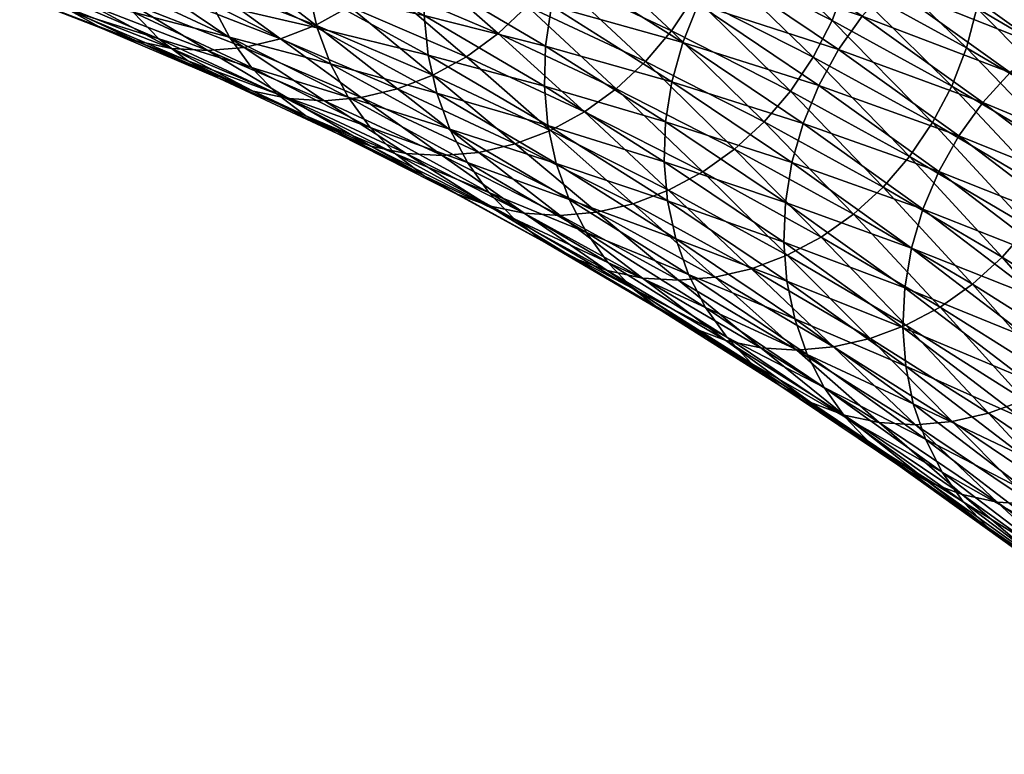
# Model space of a CAD drawing. Header units: centimetres. Extents: x -1886 to 2760, y -2774 to 68.
# Tile 70 of 77: x 0.945 to 1.483, y 66.797 to 67.199. Entities that reach past the tile are written whole.
import ezdxf

# ---------------------------------------------------------------- set-up
doc = ezdxf.new("R2010")
doc.units = ezdxf.units.CM
doc.layers.get('0').update_dxf_attribs({"true_color": 0x086e87})

msp = doc.modelspace()

# ---------------------------------------------------------------- meshes
at = {"color": 9, "true_color": 0xc1c1c1}
mesh = msp.add_polyface(dxfattribs=at)
corners = [(1.27191, 67.30515, -1131.70703), (1.33715, 67.27458, -1131.60864), (1.33176, 67.2527, -1131.60632), (1.46841, 67.2052, -1131.40979), (1.40269, 67.24126, -1131.50952), (1.40568, 67.2634, -1131.51086), (1.46272, 67.18348, -1131.40796), (1.39715, 67.21946, -1131.50745), (1.34, 67.2968, -1131.61023), (1.44419, 67.14252, -1131.4021), (1.37889, 67.17834, -1131.50122), (1.38917, 67.19836, -1131.50464), (1.31377, 67.21143, -1131.59961), (1.32393, 67.23153, -1131.60327), (1.45461, 67.16246, -1131.4054), (1.19439, 67.28968, -1131.79871), (1.25896, 67.26196, -1131.70129), (1.24894, 67.24181, -1131.69739), (1.26666, 67.2832, -1131.70459), (1.1845, 67.26946, -1131.79456), (1.23671, 67.2231, -1131.69287), (1.30142, 67.19279, -1131.59534), (1.28712, 67.17588, -1131.59045), (1.22252, 67.20613, -1131.68787), (1.36641, 67.15977, -1131.49707), (1.352, 67.14292, -1131.49231), (1.33592, 67.12807, -1131.48718), (1.27114, 67.16097, -1131.58508), (1.20663, 67.19117, -1131.68237), (1.25374, 67.14835, -1131.57935), (1.18931, 67.1785, -1131.67651), (1.23518, 67.13828, -1131.57349), (1.29817, 67.14298, -1131.11719), (1.23246, 67.18439, -1131.2179), (1.23184, 67.16245, -1131.2179), (1.30159, 67.16486, -1131.11792), (1.23574, 67.20635, -1131.21887), (1.30757, 67.1864, -1131.11926), (1.24157, 67.22799, -1131.22046), (1.37337, 67.14211, -1131.01758), (1.45849, 67.13535, -1130.91956), (1.39271, 67.18253, -1131.02222), (1.3819, 67.16286, -1131.01953), (1.32664, 67.22701, -1131.12427), (1.31596, 67.20724, -1131.12146), (1.18359, 67.28788, -1131.32373), (1.24982, 67.24892, -1131.22278), (1.26037, 67.26878, -1131.22595), (1.17548, 67.26686, -1131.32117), (1.3395, 67.24535, -1131.12781), (1.2731, 67.28719, -1131.22961), (1.35425, 67.26197, -1131.13196), (1.47159, 67.1535, -1130.92273), (1.40569, 67.20078, -1131.02551), (1.42057, 67.21732, -1131.02954), (1.4549, 67.24422, -1131.03894), (1.38838, 67.28902, -1131.14185), (1.37064, 67.27662, -1131.13672), (1.43706, 67.23189, -1131.03406)]
mesh.append_faces([[corners[k] for k in face] for face in [(0, 1, 2), (3, 4, 5), (6, 7, 4), (8, 5, 4), (4, 1, 8), (1, 4, 7), (7, 2, 1), (9, 10, 11), (10, 12, 13), (13, 11, 10), (14, 11, 7), (11, 13, 2), (2, 7, 11), (15, 16, 17), (12, 17, 16), (16, 13, 12), (13, 16, 18), (18, 2, 13), (19, 17, 20), (17, 12, 21), (21, 20, 17), (20, 21, 22), (22, 23, 20), (12, 10, 24), (24, 21, 12), (21, 24, 25), (25, 22, 21), (26, 27, 22), (28, 27, 29), (27, 28, 23), (23, 22, 27), (30, 29, 31), (32, 33, 34), (33, 32, 35), (35, 36, 33), (36, 35, 37), (37, 38, 36), (39, 37, 35), (40, 41, 42), (41, 43, 44), (44, 42, 41), (42, 44, 37), (37, 39, 42), (45, 46, 47), (48, 38, 46), (43, 47, 46), (46, 44, 43), (44, 46, 38), (38, 37, 44), (47, 43, 49), (49, 50, 47), (50, 49, 51), (52, 53, 41), (43, 41, 53), (53, 49, 43), (49, 53, 54), (54, 51, 49), (55, 56, 57), (57, 58, 55), (58, 57, 51), (51, 54, 58)]], dxfattribs={"vtx2": -1, "color": 9})
mesh = msp.add_polyface(dxfattribs=at)
corners = [(1.12054, 67.29441, -1131.89099), (1.1845, 67.26946, -1131.79456), (1.17238, 67.2507, -1131.78979), (1.10854, 67.2756, -1131.88611), (1.1583, 67.23368, -1131.78467), (1.09456, 67.25853, -1131.88074), (1.12526, 67.20596, -1131.77307), (1.06167, 67.23074, -1131.86902), (1.07885, 67.24348, -1131.875), (1.1425, 67.21867, -1131.77905), (1.01577, 67.26563, -1131.97034), (1.03139, 67.28072, -1131.9762), (1.10682, 67.19582, -1131.76697), (1.04329, 67.22057, -1131.86267), (1.08753, 67.18836, -1131.76062), (1.02403, 67.21309, -1131.85645), (0.99866, 67.25285, -1131.96423), (1.00424, 67.20839, -1131.8501), (1.06772, 67.18368, -1131.75439), (1.04774, 67.18188, -1131.74817), (1.24894, 67.24181, -1131.69739), (1.19439, 67.28968, -1131.79871), (1.23671, 67.2231, -1131.69287), (1.22252, 67.20613, -1131.68787), (1.18931, 67.1785, -1131.67651), (1.20663, 67.19117, -1131.68237), (1.17081, 67.1684, -1131.67053), (1.15148, 67.16096, -1131.66431), (1.13166, 67.15629, -1131.65808), (1.0726, 67.15978, -1131.64026), (1.0086, 67.18717, -1131.73657), (1.02793, 67.18308, -1131.74231), (1.08562, 67.15827, -1131.52844), (1.02107, 67.18842, -1131.62573), (1.03686, 67.17624, -1131.63), (1.07164, 67.17274, -1131.52466), (1.00699, 67.20293, -1131.62207), (1.11491, 67.1746, -1131.42065), (1.04979, 67.20759, -1131.51904), (1.05963, 67.18927, -1131.52148), (0.99486, 67.21951, -1131.61902), (1.17298, 67.15862, -1131.3197), (1.10762, 67.19437, -1131.41882), (1.16831, 67.17946, -1131.31848), (1.1028, 67.21529, -1131.41772), (1.04237, 67.22742, -1131.51733), (1.03742, 67.24841, -1131.51648), (1.16666, 67.22308, -1131.31824), (1.10086, 67.25907, -1131.41785), (1.10053, 67.23698, -1131.41736), (1.16618, 67.20107, -1131.31787), (1.035, 67.27017, -1131.51636), (1.1698, 67.24514, -1131.31921), (1.10386, 67.2812, -1131.41919), (1.17548, 67.26686, -1131.32117), (1.23246, 67.18439, -1131.2179), (1.23184, 67.16245, -1131.2179), (1.23574, 67.20635, -1131.21887), (1.24157, 67.22799, -1131.22046), (1.24982, 67.24892, -1131.22278), (1.18359, 67.28788, -1131.32373)]
mesh.append_faces([[corners[k] for k in face] for face in [(0, 1, 2), (3, 2, 4), (4, 5, 3), (6, 7, 8), (8, 9, 6), (10, 8, 7), (9, 8, 5), (5, 4, 9), (8, 10, 11), (11, 5, 8), (7, 6, 12), (12, 13, 7), (13, 12, 14), (14, 15, 13), (16, 7, 13), (17, 18, 19), (15, 14, 18), (20, 1, 21), (22, 2, 1), (2, 22, 23), (23, 4, 2), (24, 6, 9), (9, 25, 24), (25, 9, 4), (4, 23, 25), (6, 24, 26), (26, 12, 6), (12, 26, 27), (27, 14, 12), (28, 18, 14), (29, 30, 31), (32, 33, 34), (35, 36, 33), (37, 38, 39), (40, 39, 38), (36, 35, 39), (41, 42, 37), (42, 41, 43), (43, 44, 42), (38, 37, 42), (42, 45, 38), (45, 42, 44), (44, 46, 45), (47, 48, 49), (49, 50, 47), (51, 49, 48), (50, 49, 44), (44, 43, 50), (49, 51, 46), (46, 44, 49), (48, 47, 52), (52, 53, 48), (53, 52, 54), (55, 47, 50), (50, 56, 55), (56, 50, 43), (47, 55, 57), (57, 52, 47), (52, 57, 58), (58, 54, 52), (59, 60, 54)]], dxfattribs={"vtx2": -1, "color": 9})
mesh = msp.add_polyface(dxfattribs=at)
corners = [(1.40568, 67.2634, -1131.51086), (1.47155, 67.22726, -1131.41089), (1.46841, 67.2052, -1131.40979), (1.40269, 67.24126, -1131.50952), (1.46272, 67.18348, -1131.40796), (1.38917, 67.19836, -1131.50464), (1.45461, 67.16246, -1131.4054), (1.44419, 67.14252, -1131.4021), (1.39715, 67.21946, -1131.50745), (1.60233, 67.18998, -1131.20801), (1.53613, 67.23182, -1131.30969), (1.53158, 67.25258, -1131.30811), (1.5375, 67.18835, -1131.3103), (1.47202, 67.24928, -1131.41113), (1.53812, 67.21028, -1131.31042), (1.60342, 67.14669, -1131.20911), (1.60418, 67.16853, -1131.20898), (1.53421, 67.16638, -1131.30945), (1.59999, 67.12481, -1131.2085), (1.52838, 67.14474, -1131.30786), (1.59402, 67.10326, -1131.20703), (1.50958, 67.10395, -1131.30237), (1.52013, 67.12381, -1131.30542), (1.57495, 67.06265, -1131.20203), (1.58563, 67.08242, -1131.20496), (1.49685, 67.08553, -1131.29858), (1.43159, 67.12402, -1131.39819), (1.56209, 67.04431, -1131.19849), (1.48221, 67.06882, -1131.29431), (1.41706, 67.10724, -1131.39368), (1.46593, 67.0541, -1131.28943), (1.40088, 67.09245, -1131.38867), (1.3819, 67.16286, -1131.01953), (1.44754, 67.11578, -1130.91711), (1.45849, 67.13535, -1130.91956), (1.39271, 67.18253, -1131.02222), (1.47159, 67.1535, -1130.92273), (1.40569, 67.20078, -1131.02551), (1.48659, 67.16995, -1130.92651), (1.42057, 67.21732, -1131.02954), (1.52112, 67.1967, -1130.93567), (1.4549, 67.24422, -1131.03894), (1.43706, 67.23189, -1131.03406), (1.50318, 67.18444, -1130.93091), (1.54012, 67.20645, -1130.94092), (1.47381, 67.25404, -1131.04431), (1.55983, 67.21361, -1130.94641), (1.5135, 67.26574, -1131.05591), (1.57992, 67.21806, -1130.95227), (1.60003, 67.2197, -1130.95813), (1.49346, 67.26125, -1131.05005), (1.50398, 67.04547, -1130.81274), (1.43887, 67.09513, -1130.91541), (1.43262, 67.07378, -1130.91443), (1.52386, 67.08549, -1130.81653), (1.51278, 67.06601, -1130.81433), (1.5371, 67.10354, -1130.81946), (1.6021, 67.0509, -1130.7157), (1.5522, 67.1199, -1130.823), (1.61732, 67.06716, -1130.71912), (1.58694, 67.14647, -1130.83191), (1.56891, 67.13429, -1130.82715), (1.60602, 67.15615, -1130.83691)]
mesh.append_faces([[corners[k] for k in face] for face in [(0, 1, 2), (3, 2, 4), (5, 6, 7), (8, 4, 6), (9, 10, 11), (12, 1, 13), (13, 14, 12), (15, 12, 14), (16, 14, 10), (1, 12, 17), (17, 2, 1), (18, 17, 12), (2, 17, 19), (19, 4, 2), (20, 19, 17), (21, 7, 6), (6, 22, 21), (22, 6, 4), (4, 19, 22), (23, 21, 22), (22, 24, 23), (24, 22, 19), (19, 20, 24), (7, 21, 25), (25, 26, 7), (21, 23, 27), (27, 25, 21), (26, 25, 28), (28, 29, 26), (30, 31, 29), (29, 28, 30), (32, 33, 34), (35, 34, 36), (37, 36, 38), (38, 39, 37), (40, 41, 42), (42, 43, 40), (43, 42, 39), (39, 38, 43), (41, 40, 44), (45, 44, 46), (47, 48, 49), (50, 46, 48), (51, 52, 53), (54, 34, 33), (33, 55, 54), (55, 33, 52), (52, 51, 55), (34, 54, 56), (56, 36, 34), (57, 56, 54), (36, 56, 58), (58, 38, 36), (59, 58, 56), (60, 40, 43), (43, 61, 60), (61, 43, 38), (38, 58, 61), (40, 60, 62), (62, 44, 40)]], dxfattribs={"vtx2": -1, "color": 9})
mesh = msp.add_polyface(dxfattribs=at)
corners = [(0.24966, 66.26686, -1135.94482), (0.1997, 66.3014, -1135.91687), (0.21673, 66.30492, -1135.9082), (0.28207, 66.272, -1135.92554), (0.23319, 66.30578, -1135.89832), (0.24879, 66.30391, -1135.88733), (0.26616, 66.27077, -1135.93579), (0.2971, 66.27053, -1135.91418), (0.26324, 66.29929, -1135.87524), (0.29755, 66.27041, -1135.83569), (0.25339, 66.30231, -1135.80652), (0.26159, 66.2878, -1135.79321), (0.21116, 66.33442, -1135.77417), (0.21985, 66.31954, -1135.76123), (0.22636, 66.30286, -1135.74841), (0.26767, 66.27145, -1135.78015), (0.17997, 66.35165, -1135.72632), (0.18688, 66.33465, -1135.71387), (0.23059, 66.28469, -1135.73596), (0.19147, 66.3162, -1135.70166), (0.19364, 66.2966, -1135.68994), (0.20237, 66.33746, -1135.85657), (0.18618, 66.33976, -1135.86719), (0.21741, 66.33242, -1135.84497), (0.23108, 66.32478, -1135.83264), (0.27632, 66.29208, -1135.86255), (0.18777, 66.3577, -1135.79932), (0.28783, 66.2824, -1135.84924), (0.24314, 66.31469, -1135.8197), (0.20039, 66.34719, -1135.78687), (0.98032, 67.24266, -1131.95789), (1.04329, 67.22057, -1131.86267), (1.02403, 67.21309, -1131.85645), (1.04774, 67.18188, -1131.74817), (0.98426, 67.20659, -1131.84387), (1.00424, 67.20839, -1131.8501), (0.92132, 67.22865, -1131.93896), (0.94132, 67.23045, -1131.94519), (1.06772, 67.18368, -1131.75439), (0.9611, 67.23515, -1131.95154), (1.02793, 67.18308, -1131.74231), (0.96442, 67.20779, -1131.83801), (1.0086, 67.18717, -1131.73657), (0.94505, 67.21189, -1131.8324), (0.90145, 67.22985, -1131.93311), (0.88203, 67.23396, -1131.92761), (0.97273, 67.20367, -1131.72656), (0.90903, 67.22843, -1131.82263), (0.92648, 67.2188, -1131.82727), (0.99009, 67.19407, -1131.73132), (0.95684, 67.21589, -1131.72241), (1.03686, 67.17624, -1131.63), (1.05415, 67.16666, -1131.63489), (1.02107, 67.18842, -1131.62573), (1.00699, 67.20293, -1131.62207), (0.94266, 67.23044, -1131.71887), (0.99486, 67.21951, -1131.61902), (1.04979, 67.20759, -1131.51904), (0.9849, 67.23788, -1131.61682), (1.05963, 67.18927, -1131.52148), (1.04237, 67.22742, -1131.51733)]
mesh.append_faces([[corners[k] for k in face] for face in [(0, 1, 2), (3, 4, 5), (6, 2, 4), (7, 5, 8), (9, 10, 11), (10, 12, 13), (13, 11, 10), (11, 13, 14), (14, 15, 11), (16, 13, 12), (17, 14, 13), (18, 19, 20), (19, 18, 14), (21, 5, 4), (4, 22, 21), (22, 4, 2), (5, 21, 23), (23, 8, 5), (8, 23, 24), (24, 25, 8), (26, 24, 23), (27, 28, 10), (28, 27, 25), (25, 24, 28), (12, 10, 28), (28, 29, 12), (29, 28, 24), (24, 26, 29), (30, 31, 32), (33, 34, 35), (34, 36, 37), (37, 35, 34), (38, 35, 32), (35, 37, 39), (39, 32, 35), (34, 33, 40), (40, 41, 34), (41, 40, 42), (42, 43, 41), (36, 34, 41), (41, 44, 36), (44, 41, 43), (43, 45, 44), (46, 47, 48), (48, 49, 46), (49, 48, 43), (43, 42, 49), (45, 43, 48), (47, 46, 50), (51, 46, 49), (49, 52, 51), (52, 49, 42), (46, 51, 53), (53, 50, 46), (50, 53, 54), (54, 55, 50), (55, 54, 56), (57, 58, 56), (59, 56, 54), (58, 57, 60)]], dxfattribs={"vtx2": -1, "color": 9})
mesh = msp.add_polyface(dxfattribs=at)
corners = [(1.25374, 67.14835, -1131.57935), (1.18931, 67.1785, -1131.67651), (1.20663, 67.19117, -1131.68237), (1.23518, 67.13828, -1131.57349), (1.17081, 67.1684, -1131.67053), (1.21581, 67.13087, -1131.56726), (1.15148, 67.16096, -1131.66431), (1.24053, 67.09169, -1131.4574), (1.17597, 67.12444, -1131.55493), (1.19596, 67.12622, -1131.56116), (1.11168, 67.1545, -1131.65186), (1.04774, 67.18188, -1131.74817), (1.06772, 67.18368, -1131.75439), (1.13166, 67.15629, -1131.65808), (1.08753, 67.18836, -1131.76062), (1.09188, 67.1557, -1131.64587), (1.02793, 67.18308, -1131.74231), (1.15619, 67.12564, -1131.54895), (1.0726, 67.15978, -1131.64026), (1.13694, 67.12971, -1131.54321), (1.22075, 67.0929, -1131.45142), (1.20153, 67.09696, -1131.44568), (1.23087, 67.07784, -1131.33679), (1.16603, 67.11333, -1131.43518), (1.18318, 67.10381, -1131.44019), (1.24796, 67.06834, -1131.34192), (1.10133, 67.14613, -1131.53284), (1.11854, 67.13657, -1131.53784), (1.0086, 67.18717, -1131.73657), (1.05415, 67.16666, -1131.63489), (1.03686, 67.17624, -1131.63), (1.08562, 67.15827, -1131.52844), (1.02107, 67.18842, -1131.62573), (1.07164, 67.17274, -1131.52466), (1.21532, 67.08991, -1131.33215), (1.1504, 67.12543, -1131.43054), (1.20154, 67.10429, -1131.32812), (1.13653, 67.13986, -1131.42664), (1.18015, 67.13891, -1131.32178), (1.11491, 67.1746, -1131.42065), (1.12462, 67.15634, -1131.42334), (1.18974, 67.12071, -1131.32458), (1.05963, 67.18927, -1131.52148), (1.17298, 67.15862, -1131.3197), (1.24541, 67.10052, -1131.22241), (1.25488, 67.08239, -1131.22534), (1.23837, 67.12016, -1131.22009), (1.23383, 67.14092, -1131.21863), (1.16831, 67.17946, -1131.31848), (1.23184, 67.16245, -1131.2179)]
mesh.append_faces([[corners[k] for k in face] for face in [(0, 1, 2), (3, 4, 1), (4, 3, 5), (5, 6, 4), (7, 8, 9), (10, 11, 12), (12, 13, 10), (14, 6, 13), (8, 10, 13), (13, 9, 8), (9, 13, 6), (6, 5, 9), (11, 10, 15), (15, 16, 11), (10, 8, 17), (17, 15, 10), (16, 15, 18), (15, 17, 19), (19, 18, 15), (8, 7, 20), (20, 17, 8), (17, 20, 21), (21, 19, 17), (22, 23, 24), (24, 25, 22), (23, 26, 27), (27, 24, 23), (25, 24, 21), (24, 27, 19), (19, 21, 24), (28, 18, 29), (26, 30, 29), (29, 27, 26), (27, 29, 18), (18, 19, 27), (30, 26, 31), (32, 31, 33), (23, 22, 34), (34, 35, 23), (35, 34, 36), (36, 37, 35), (26, 23, 35), (35, 31, 26), (31, 35, 37), (37, 33, 31), (38, 39, 40), (40, 41, 38), (42, 40, 39), (41, 40, 37), (37, 36, 41), (40, 42, 33), (33, 37, 40), (39, 38, 43), (44, 38, 41), (45, 41, 36), (38, 44, 46), (46, 43, 38), (43, 46, 47), (47, 48, 43), (48, 47, 49)]], dxfattribs={"vtx2": -1, "color": 9})
mesh = msp.add_polyface(dxfattribs=at)
corners = [(1.37889, 67.17834, -1131.50122), (1.44419, 67.14252, -1131.4021), (1.43159, 67.12402, -1131.39819), (1.36641, 67.15977, -1131.49707), (1.41706, 67.10724, -1131.39368), (1.352, 67.14292, -1131.49231), (1.38332, 67.07993, -1131.38318), (1.31844, 67.11549, -1131.48157), (1.33592, 67.12807, -1131.48718), (1.40088, 67.09245, -1131.38867), (1.25374, 67.14835, -1131.57935), (1.27114, 67.16097, -1131.58508), (1.28712, 67.17588, -1131.59045), (1.36463, 67.06994, -1131.37744), (1.29982, 67.10546, -1131.47571), (1.34516, 67.06259, -1131.37146), (1.2804, 67.09808, -1131.46973), (1.23518, 67.13828, -1131.57349), (1.21581, 67.13087, -1131.56726), (1.30524, 67.05624, -1131.35938), (1.24053, 67.09169, -1131.4574), (1.26052, 67.09346, -1131.46362), (1.32525, 67.05799, -1131.36536), (1.19596, 67.12622, -1131.56116), (1.28547, 67.05745, -1131.35327), (1.22075, 67.0929, -1131.45142), (1.26627, 67.06152, -1131.34753), (1.20153, 67.09696, -1131.44568), (1.24796, 67.06834, -1131.34192), (1.44827, 67.04163, -1131.28418), (1.28028, 67.05169, -1131.23328), (1.21532, 67.08991, -1131.33215), (1.23087, 67.07784, -1131.33679), (1.26658, 67.06602, -1131.229), (1.20154, 67.10429, -1131.32812), (1.18974, 67.12071, -1131.32458), (1.25488, 67.08239, -1131.22534), (1.24541, 67.10052, -1131.22241), (1.31059, 67.05944, -1131.12244), (1.30367, 67.079, -1131.12), (1.23837, 67.12016, -1131.22009), (1.29926, 67.09969, -1131.11829), (1.23383, 67.14092, -1131.21863), (1.36451, 67.05576, -1131.01746), (1.42891, 67.0521, -1130.91431), (1.36368, 67.09888, -1131.01599), (1.36279, 67.07713, -1131.01636), (1.29817, 67.14298, -1131.11719), (1.2974, 67.12113, -1131.11743), (1.23184, 67.16245, -1131.2179), (1.43262, 67.07378, -1130.91443), (1.36725, 67.12067, -1131.01636), (1.43887, 67.09513, -1130.91541), (1.37337, 67.14211, -1131.01758), (1.30159, 67.16486, -1131.11792), (1.44754, 67.11578, -1130.91711), (1.3819, 67.16286, -1131.01953)]
mesh.append_faces([[corners[k] for k in face] for face in [(0, 1, 2), (2, 3, 0), (3, 2, 4), (4, 5, 3), (6, 7, 8), (8, 9, 6), (7, 10, 11), (11, 8, 7), (9, 8, 5), (5, 4, 9), (12, 5, 8), (7, 6, 13), (13, 14, 7), (14, 13, 15), (15, 16, 14), (10, 7, 14), (14, 17, 10), (17, 14, 16), (16, 18, 17), (19, 20, 21), (21, 22, 19), (23, 21, 20), (22, 21, 16), (16, 15, 22), (21, 23, 18), (18, 16, 21), (20, 19, 24), (24, 25, 20), (25, 24, 26), (26, 27, 25), (27, 26, 28), (29, 6, 9), (30, 31, 32), (31, 30, 33), (33, 34, 31), (35, 36, 37), (34, 33, 36), (38, 37, 36), (37, 38, 39), (39, 40, 37), (40, 39, 41), (41, 42, 40), (43, 41, 39), (44, 45, 46), (45, 47, 48), (48, 46, 45), (46, 48, 41), (41, 43, 46), (49, 48, 47), (48, 49, 42), (42, 41, 48), (45, 44, 50), (50, 51, 45), (51, 50, 52), (52, 53, 51), (47, 45, 51), (51, 54, 47), (54, 51, 53), (55, 56, 53), (53, 52, 55)]], dxfattribs={"vtx2": -1, "color": 9})
mesh = msp.add_polyface(dxfattribs=at)
corners = [(1.54734, 67.02769, -1131.19434), (1.48221, 67.06882, -1131.29431), (1.49685, 67.08553, -1131.29858), (1.40088, 67.09245, -1131.38867), (1.46593, 67.0541, -1131.28943), (1.44827, 67.04163, -1131.28418), (1.51321, 67.00063, -1131.18457), (1.53095, 67.01303, -1131.1897), (1.49437, 66.99075, -1131.17908), (1.42951, 67.0317, -1131.27856), (1.47478, 66.98349, -1131.17322), (1.40999, 67.02439, -1131.27271), (1.5591, 66.9471, -1131.07898), (1.53945, 66.93989, -1131.07324), (1.56369, 66.8875, -1130.96106), (1.49934, 66.93372, -1131.0614), (1.51942, 66.93539, -1131.06738), (1.43474, 66.97725, -1131.16138), (1.45479, 66.97896, -1131.16736), (1.39004, 67.01983, -1131.26672), (1.5439, 66.88876, -1130.95508), (1.47955, 66.93495, -1131.05554), (1.52474, 66.89282, -1130.94922), (1.46039, 66.93901, -1131.04968), (1.41497, 66.97847, -1131.1554), (1.48965, 66.909, -1130.93811), (1.42524, 66.95522, -1131.0387), (1.44218, 66.9458, -1131.04395), (1.50655, 66.8996, -1130.9436), (1.3958, 66.98253, -1131.14954), (1.47436, 66.92093, -1130.93311), (1.4099, 66.96719, -1131.03369), (1.4609, 66.93512, -1130.92859), (1.39636, 66.98143, -1131.02917), (1.44948, 66.95132, -1130.92456), (1.55371, 66.86012, -1130.83716), (1.53847, 66.87201, -1130.83203), (1.52507, 66.88615, -1130.82739), (1.50467, 66.92016, -1130.81958), (1.44032, 66.96925, -1130.92102), (1.51374, 66.9023, -1130.82324), (1.49809, 66.93949, -1130.81665), (1.43363, 66.98866, -1130.91821), (1.56208, 66.88768, -1130.71448), (1.49405, 66.95992, -1130.81433), (1.42947, 67.00918, -1130.91614), (1.55814, 66.90803, -1130.71204), (1.49375, 67.00266, -1130.81201), (1.42891, 67.0521, -1130.91431), (1.42788, 67.03044, -1130.91479), (1.49258, 66.98109, -1130.81287), (1.55809, 66.95056, -1130.70935), (1.5568, 66.9291, -1130.71033), (1.49759, 67.02423, -1130.81201), (1.43262, 67.07378, -1130.91443), (1.56207, 66.97203, -1130.70911), (1.50398, 67.04547, -1130.81274), (1.56859, 66.99316, -1130.70972)]
mesh.append_faces([[corners[k] for k in face] for face in [(0, 1, 2), (3, 4, 5), (6, 5, 4), (4, 7, 6), (7, 4, 1), (1, 0, 7), (5, 6, 8), (8, 9, 5), (9, 8, 10), (10, 11, 9), (12, 8, 6), (13, 10, 8), (14, 15, 16), (15, 17, 18), (18, 16, 15), (16, 18, 10), (10, 13, 16), (19, 18, 17), (11, 10, 18), (20, 21, 15), (21, 20, 22), (22, 23, 21), (17, 15, 21), (21, 24, 17), (24, 21, 23), (25, 26, 27), (27, 28, 25), (28, 27, 23), (23, 22, 28), (29, 23, 27), (26, 25, 30), (30, 31, 26), (31, 30, 32), (33, 32, 34), (35, 25, 28), (25, 35, 36), (36, 30, 25), (30, 36, 37), (37, 32, 30), (38, 39, 34), (34, 40, 38), (40, 34, 32), (32, 37, 40), (39, 38, 41), (41, 42, 39), (43, 41, 38), (42, 41, 44), (44, 45, 42), (46, 44, 41), (47, 48, 49), (49, 50, 47), (50, 49, 45), (45, 44, 50), (51, 47, 50), (52, 50, 44), (48, 47, 53), (53, 54, 48), (55, 53, 47), (54, 53, 56), (57, 56, 53)]], dxfattribs={"vtx2": -1, "color": 9})
mesh = msp.add_polyface(dxfattribs=at)
corners = [(1.38332, 67.07993, -1131.38318), (1.44827, 67.04163, -1131.28418), (1.42951, 67.0317, -1131.27856), (1.36463, 67.06994, -1131.37744), (1.40999, 67.02439, -1131.27271), (1.34516, 67.06259, -1131.37146), (1.37001, 67.0181, -1131.26062), (1.30524, 67.05624, -1131.35938), (1.32525, 67.05799, -1131.36536), (1.39004, 67.01983, -1131.26672), (1.43474, 66.97725, -1131.16138), (1.45479, 66.97896, -1131.16736), (1.35024, 67.01931, -1131.25464), (1.28547, 67.05745, -1131.35327), (1.41497, 66.97847, -1131.1554), (1.33106, 67.02337, -1131.24878), (1.26627, 67.06152, -1131.34753), (1.3958, 66.98253, -1131.14954), (1.46039, 66.93901, -1131.04968), (1.42524, 66.95522, -1131.0387), (1.36058, 66.99878, -1131.13855), (1.37756, 66.98933, -1131.14392), (1.44218, 66.9458, -1131.04395), (1.29575, 67.03965, -1131.23804), (1.23087, 67.07784, -1131.33679), (1.24796, 67.06834, -1131.34192), (1.31279, 67.03018, -1131.24316), (1.28028, 67.05169, -1131.23328), (1.34517, 67.01078, -1131.13379), (1.33155, 67.02506, -1131.12939), (1.26658, 67.06602, -1131.229), (1.4609, 66.93512, -1130.92859), (1.39636, 66.98143, -1131.02917), (1.4099, 66.96719, -1131.03369), (1.44032, 66.96925, -1130.92102), (1.37559, 67.01568, -1131.02197), (1.38485, 66.99768, -1131.02527), (1.44948, 66.95132, -1130.92456), (1.31059, 67.05944, -1131.12244), (1.31996, 67.04137, -1131.12561), (1.25488, 67.08239, -1131.22534), (1.43363, 66.98866, -1130.91821), (1.36879, 67.03516, -1131.01941), (1.42947, 67.00918, -1130.91614), (1.36451, 67.05576, -1131.01746), (1.30367, 67.079, -1131.12), (1.36279, 67.07713, -1131.01636), (1.42788, 67.03044, -1130.91479), (1.42891, 67.0521, -1130.91431)]
mesh.append_faces([[corners[k] for k in face] for face in [(0, 1, 2), (2, 3, 0), (3, 2, 4), (4, 5, 3), (6, 7, 8), (8, 9, 6), (9, 8, 5), (5, 4, 9), (10, 6, 9), (11, 9, 4), (7, 6, 12), (12, 13, 7), (6, 10, 14), (14, 12, 6), (13, 12, 15), (15, 16, 13), (12, 14, 17), (17, 15, 12), (18, 17, 14), (19, 20, 21), (21, 22, 19), (22, 21, 17), (23, 24, 25), (25, 26, 23), (26, 25, 16), (16, 15, 26), (20, 23, 26), (26, 21, 20), (21, 26, 15), (15, 17, 21), (24, 23, 27), (23, 20, 28), (28, 27, 23), (27, 28, 29), (29, 30, 27), (31, 32, 33), (20, 19, 33), (33, 28, 20), (28, 33, 32), (32, 29, 28), (34, 35, 36), (36, 37, 34), (35, 38, 39), (39, 36, 35), (37, 36, 32), (36, 39, 29), (29, 32, 36), (40, 39, 38), (39, 40, 30), (30, 29, 39), (35, 34, 41), (41, 42, 35), (42, 41, 43), (43, 44, 42), (38, 35, 42), (42, 45, 38), (45, 42, 44), (46, 47, 48), (47, 46, 44), (44, 43, 47)]], dxfattribs={"vtx2": -1, "color": 9})

doc.saveas('drawing.dxf')
